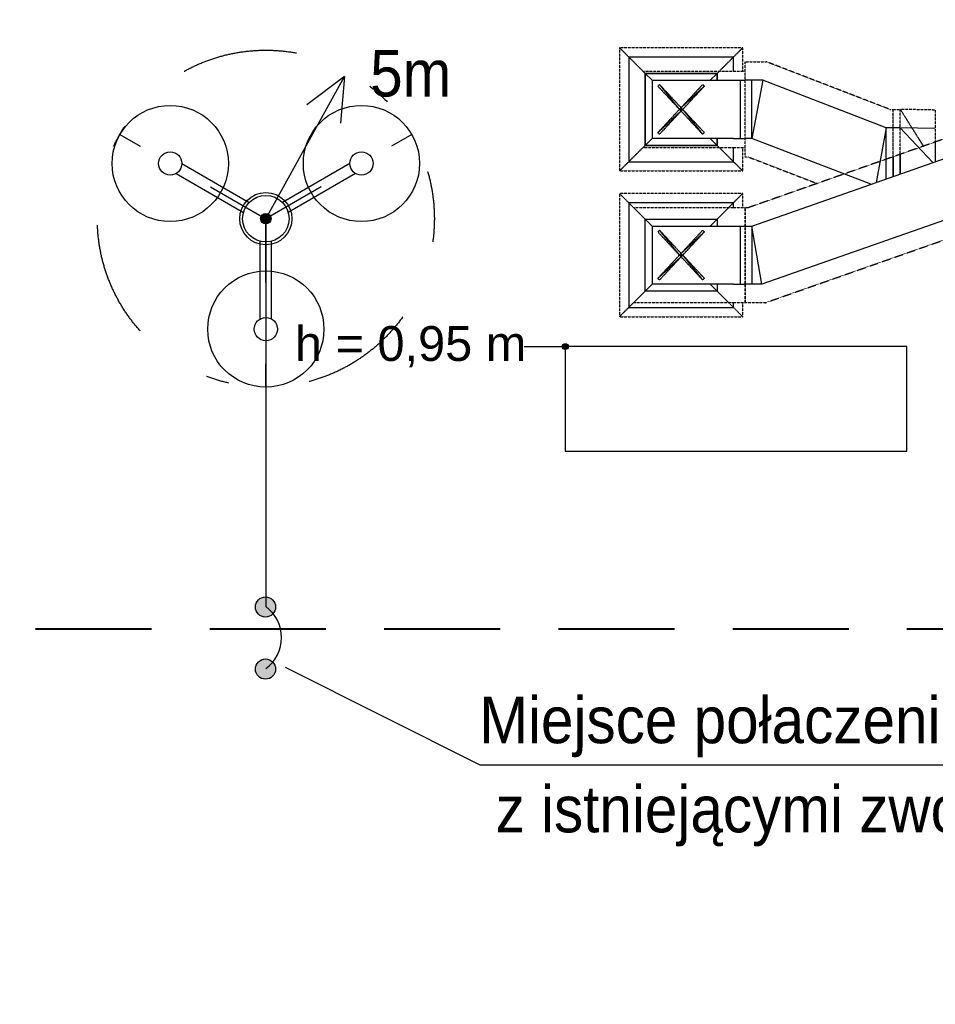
# Model space of a CAD drawing. Header units: millimetres. Extents: x -165365 to -33565, y 7406 to 103342.
# Tile 101 of 256: x -103572 to -99632, y 24757 to 28994. Entities that reach past the tile are written whole.
import ezdxf

# ---------------------------------------------------------------- set-up
doc = ezdxf.new("R2010")
doc.units = ezdxf.units.MM
doc.header["$MEASUREMENT"] = 0
for name, pattern in [('ACAD_ISO03W100', [150, 60, -90]), ('DASHED', [0.75, 0.5, -0.25]), ('DASHED2', [0.375, 0.25, -0.125]), ('DDS_LT8', [259.999998, 20, -69.999999, 100, -69.999999]), ('Wipeout_Contour', [1000, 0, -1000])]:
    doc.linetypes.add(name, pattern=pattern)
for name, color, linetype in [('___INST__AR_podstawy', 3, 'Continuous'), ('ELEK CIENKIE', 80, 'Continuous'), ('ELEK ODGROMÓWKA', 214, 'Continuous'), ('ELEK OPIS', 140, 'Continuous'), ('FLUID-N4', 7, 'Continuous'), ('FLUID-N4-INS', 7, 'Continuous'), ('FLUID-W11', 7, 'Continuous'), ('FLUID-W11-INS', 7, 'Continuous'), ('Linia', 252, 'Continuous'), ('Słup', 252, 'Continuous'), ('Tekst', 252, 'Continuous')]:
    doc.layers.add(name, color=color, linetype=linetype)
doc.styles.add('Arial', font='arial.ttf')
doc.styles.add('Times new roman', font='arial.ttf')

# ---------------------------------------------------------------- blocks, each defined once
blk = doc.blocks.new('A$C67C5DD4D')
at = {"layer": 'Tekst', "insert": (52517.5, 9928.3), "char_height": 150, "attachment_point": 2, "style": 'Times new roman'}
blk.add_mtext('\\A1;{\\fArial|b0|i0|c0|p38;h = 0,95 m}', dxfattribs=at)
at = {"color": 254, "linetype": 'Wipeout_Contour', "lineweight": 0, "ltscale": 413808.543756}
blk.add_wipeout([(53183.2, 9840), (53183.2, 9390), (54653.2, 9390), (54653.2, 9840)], dxfattribs=at).dxf.layer = 'Słup'
at = {"layer": 'Linia', "linetype": 'Continuous'}
blk.add_hatch(color=256, dxfattribs=at).paths.add_polyline_path([(53195.7, 9840), (53194.8, 9844.8), (53192, 9848.8), (53188, 9851.5), (53183.2, 9852.5), (53178.4, 9851.5), (53174.4, 9848.8), (53171.7, 9844.8), (53170.7, 9840), (53171.7, 9835.2), (53174.4, 9831.2), (53178.4, 9828.5), (53183.2, 9827.5), (53188, 9828.5), (53192, 9831.2), (53194.8, 9835.2)])
at = {"layer": 'Linia'}
blk.add_line((53006.4, 9840), (53170.7, 9840), dxfattribs=at)
blk.add_circle((53183.2, 9840), 12.5, dxfattribs=at)
at = {"layer": 'Słup'}
for p, q in [((53183.2, 9840), (53183.2, 9390)), ((54653.2, 9840), (53183.2, 9840)), ((54653.2, 9390), (54653.2, 9840)), ((53183.2, 9390), (54653.2, 9390))]:
    blk.add_line(p, q, dxfattribs=at)
blk = doc.blocks.new('spód iglica')
at = {"layer": 'ELEK ODGROMÓWKA', "color": 7, "linetype": 'DDS_LT8'}
for p in [(-10292.73, 36525.09), (-10041.58, 36525.09), (-10167.16, 36307.59)]:
    blk.add_line(p, (-10167.16, 36452.59), dxfattribs=at)
at = {"layer": 'ELEK ODGROMÓWKA', "color": 7}
for p, q in [((-10239.43, 36500.09), (-10181.43, 36466.6)), ((-10094.88, 36500.09), (-10152.89, 36466.6)), ((-10244.43, 36491.43), (-10186.43, 36457.94)), ((-10089.88, 36491.43), (-10147.89, 36457.94)), ((-10172.16, 36366.25), (-10172.16, 36433.23)), ((-10162.16, 36366.25), (-10162.16, 36433.23))]:
    blk.add_line(p, q, dxfattribs=at)
at = {"layer": 'ELEK ODGROMÓWKA', "color": 7, "linetype": 'DDS_LT8'}
blk.add_circle((-10167.16, 36452.59), 145, dxfattribs=at)
at = {"layer": 'ELEK ODGROMÓWKA', "color": 7}
for centre, radius in [((-10249.43, 36500.09), 50), ((-10084.88, 36500.09), 50), ((-10249.43, 36500.09), 10), ((-10084.88, 36500.09), 10), ((-10167.16, 36452.59), 20), ((-10167.16, 36357.59), 50), ((-10167.16, 36357.59), 10)]:
    blk.add_circle(centre, radius, dxfattribs=at)
blk = doc.blocks.new('iglica')
at = {"layer": 'ELEK ODGROMÓWKA'}
blk.add_hatch(color=256, dxfattribs=at).paths.add_polyline_path([(1043.59, -4064.29, 1), (1039.09, -4064.29, 1)])
for p, q in [((1041.34, -4064.29), (1075.18, -4003.1)), ((1075.18, -4003.1), (1059.04, -4015.3)), ((1075.18, -4003.1), (1073.42, -4023.25))]:
    blk.add_line(p, q, dxfattribs=at)
for radius in [11.25, 2.25]:
    blk.add_circle((1041.34, -4064.29), radius, dxfattribs=at)

msp = doc.modelspace()

# ---------------------------------------------------------------- block references
msp.add_blockref('A$C67C5DD4D', (-154407.14734, 17746.99902))

# ---------------------------------------------------------------- next in the draw order: hatches: boundary and pattern name
at = {"layer": 'ELEK ODGROMÓWKA'}
h = msp.add_hatch(color=256, dxfattribs=at)
h.dxf.hatch_style = 1
h.paths.add_polyline_path([(-102470.49162, 26466.50663, -1), (-102557.22347, 26466.50663, -1)])
h = msp.add_hatch(color=256, dxfattribs=at)
h.dxf.hatch_style = 1
h.paths.add_polyline_path([(-102470.49162, 26199.52463, -1), (-102557.22347, 26199.52463, -1)])

# ---------------------------------------------------------------- next in the draw order: linework, layer by layer
at = {"layer": '___INST__AR_podstawy', "color": 10, "linetype": 'DASHED2', "lineweight": 40, "ltscale": 2000}
msp.add_lwpolyline([(-111010, 36271.93996), (-108753.94409, 36271.93996), (-108753.94409, 26371.93996), (-94733.94409, 26371.93996), (-94733.94409, 36271.93996), (-101924.79535, 36271.93996), (-101924.79535, 43385.96436), (-111010, 43385.96436), (-111010, 36271.93996), (-110728.63052, 36271.93996)], dxfattribs=at)
at = {"layer": 'ELEK CIENKIE', "color": 232, "linetype": 'ACAD_ISO03W100', "ltscale": 3}
msp.add_circle((-102512.5, 28196.39876), 7540, dxfattribs=at)
at = {"layer": 'ELEK ODGROMÓWKA'}
msp.add_line((-102512.5, 28137.47688), (-102512.5, 26468.47688), dxfattribs=at)
for centre in [(-102513.85755, 26466.50663), (-102513.85755, 26199.52463)]:
    msp.add_circle(centre, 43.36592, dxfattribs=at)
at = {"layer": 'ELEK ODGROMÓWKA', "ltscale": 0.5}
msp.add_arc((-102611.44092, 26334.98588), 166.16002, 306.54511969, 53.45488031, dxfattribs=at)
at = {"layer": 'ELEK OPIS'}
for p, q in [((-101590.77893, 25785.6727), (-102427.5, 26205.6523)), ((-97645.91132, 25785.6727), (-101590.77893, 25785.6727))]:
    msp.add_line(p, q, dxfattribs=at)
at = {"layer": 'FLUID-N4', "linetype": 'ByBlock', "extrusion": (-2.44929e-16, -1, -1.83697e-16)}
for p, q in [((-100500.80584, 28832.82387, 4075), (-100950.80584, 28832.82387, 4075)), ((-100950.80584, 28832.82387, 4075), (-100950.80584, 28382.82387, 4075)), ((-100500.80584, 28772.82387, 4075), (-100500.80584, 28832.82387, 4075)), ((-100880.80584, 28762.82387, 4075), (-100890.80584, 28772.82387, 4075)), ((-100570.80584, 28762.82387, 4075), (-100560.80584, 28772.82387, 4075)), ((-100850.80584, 28732.82387, 4075), (-100880.80584, 28762.82387, 4075)), ((-100600.80584, 28732.82387, 4075), (-100570.80584, 28762.82387, 4075)), ((-100850.80584, 28482.82387, 4075), (-100880.80584, 28452.82387, 4075)), ((-100570.80584, 28452.82387, 4075), (-100600.80584, 28482.82387, 4075)), ((-100880.80584, 28452.82387, 4075), (-100890.80584, 28442.82387, 4075)), ((-100560.80584, 28442.82387, 4075), (-100570.80584, 28452.82387, 4075)), ((-100500.80584, 28382.82387, 4075), (-100500.80584, 28442.82387, 4075)), ((-100950.80584, 28382.82387, 4075), (-100500.80584, 28382.82387, 4075))]:
    msp.add_line(p, q, dxfattribs=at)
at = {"layer": 'FLUID-N4', "linetype": 'Continuous', "extrusion": (-2.44929e-16, -1, -1.83697e-16)}
for p, q in [((-100570.80584, 28762.82387, 4075), (-100880.80584, 28762.82387, 4075)), ((-100880.80584, 28762.82387, 4075), (-100880.80584, 28452.82387, 4075)), ((-100570.80584, 28732.82387, 4075), (-100570.80584, 28762.82387, 4075)), ((-100570.80584, 28452.82387, 4075), (-100570.80584, 28482.82387, 4075)), ((-100880.80584, 28452.82387, 4075), (-100570.80584, 28452.82387, 4075))]:
    msp.add_line(p, q, dxfattribs=at)
at = {"layer": 'FLUID-N4', "linetype": 'ByBlock', "extrusion": (3.67394e-16, 1, -6.12323e-17)}
for p, q in [((-100850.80584, 28732.82387, 4800), (-100880.80584, 28762.82387, 4800)), ((-100850.80584, 28732.82387, 4800), (-100500.80584, 28732.82387, 4800)), ((-100850.80584, 28732.82387, 4800), (-100850.80584, 28482.82387, 4800)), ((-100570.80584, 28762.82387, 4800), (-100600.80584, 28732.82387, 4800)), ((-100500.80584, 28732.82387, 4800), (-100450.80584, 28732.82387, 4800)), ((-100880.80584, 28452.82387, 4800), (-100850.80584, 28482.82387, 4800)), ((-100500.80584, 28482.82387, 4800), (-100850.80584, 28482.82387, 4800)), ((-100570.80584, 28452.82387, 4800), (-100600.80584, 28482.82387, 4800)), ((-100500.80584, 28482.82387, 4800), (-100450.80584, 28482.82387, 4800))]:
    msp.add_line(p, q, dxfattribs=at)
at = {"layer": 'FLUID-N4', "linetype": 'Continuous', "extrusion": (3.67394e-16, 1, -6.12323e-17)}
for p, q in [((-100880.80584, 28452.82387, 4800), (-100880.80584, 28762.82387, 4800)), ((-100880.80584, 28762.82387, 4800), (-100570.80584, 28762.82387, 4800)), ((-100570.80584, 28762.82387, 4800), (-100570.80584, 28732.82387, 4800)), ((-100470.80584, 28482.82387, 4800), (-100470.80584, 28732.82387, 4800)), ((-100570.80584, 28482.82387, 4800), (-100570.80584, 28452.82387, 4800)), ((-100570.80584, 28452.82387, 4800), (-100880.80584, 28452.82387, 4800))]:
    msp.add_line(p, q, dxfattribs=at)
at = {"layer": 'FLUID-N4', "linetype": 'ByBlock', "extrusion": (1.22465e-16, 0, -1)}
for p, q in [((-100374.26048, 28732.82387, 4850), (-100450.80584, 28732.82387, 4850)), ((-99842.80584, 28527.82387, 4850), (-100374.26048, 28732.82387, 4850)), ((-99812.80584, 28527.82387, 4850), (-99842.80584, 28527.82387, 4850)), ((-100420.80584, 28482.82387, 4850), (-100450.80584, 28482.82387, 4850)), ((-99909.02943, 28285.41443, 4850), (-100420.80584, 28482.82387, 4850))]:
    msp.add_line(p, q, dxfattribs=at)
at = {"layer": 'FLUID-N4', "linetype": 'Continuous', "extrusion": (1.22465e-16, 0, -1)}
for p, q in [((-100374.26048, 28732.82387, 4850), (-100420.80584, 28482.82387, 4850)), ((-100420.80584, 28482.82387, 4850), (-100420.80584, 28732.82387, 4850)), ((-99842.80584, 28527.82387, 4850), (-99886.46154, 28293.34455, 4850)), ((-99842.80584, 28308.68469, 4850), (-99842.80584, 28527.82387, 4850)), ((-99812.80584, 28319.22637, 4850), (-99812.80584, 28404.02164, 4850))]:
    msp.add_line(p, q, dxfattribs=at)
at = {"layer": 'FLUID-N4', "linetype": 'ByBlock', "extrusion": (0, -1, -1.83697e-16)}
msp.add_line((-99783.07496, 28527.90238, 4850), (-99813.07496, 28527.90238, 4850), dxfattribs=at)
at = {"layer": 'FLUID-N4', "linetype": 'Continuous', "extrusion": (0, -1, -1.83697e-16)}
for p, q in [((-99783.07496, 28527.90238, 4850), (-99642.91486, 28378.92426, 4850)), ((-99632.07496, 28524.90238, 4850), (-99783.07496, 28527.90238, 4850)), ((-99632.07496, 28467.52832, 4850), (-99632.07496, 28382.73328, 4850)), ((-99813.07496, 28403.92707, 4850), (-99813.07496, 28319.13181, 4850)), ((-99783.07496, 28329.67349, 4850), (-99783.07496, 28414.46875, 4850)), ((-99783.07496, 28414.46875, 4850), (-99783.07496, 28329.67349, 4850))]:
    msp.add_line(p, q, dxfattribs=at)
at = {"layer": 'FLUID-N4-INS', "linetype": 'DASHED', "extrusion": (-2.44929e-16, -1, -1.83697e-16)}
for p, q in [((-100890.80584, 28772.82387, 4075), (-100990.80584, 28872.82387, 4075)), ((-100990.80584, 28872.82387, 4075), (-100990.80584, 28342.82387, 4075)), ((-100460.80584, 28872.82387, 4075), (-100990.80584, 28872.82387, 4075)), ((-100560.80584, 28772.82387, 4075), (-100460.80584, 28872.82387, 4075)), ((-100460.80584, 28772.82387, 4075), (-100460.80584, 28872.82387, 4075)), ((-100890.80584, 28442.82387, 4075), (-100990.80584, 28342.82387, 4075)), ((-100460.80584, 28342.82387, 4075), (-100560.80584, 28442.82387, 4075)), ((-100460.80584, 28342.82387, 4075), (-100460.80584, 28442.82387, 4075)), ((-100990.80584, 28342.82387, 4075), (-100460.80584, 28342.82387, 4075))]:
    msp.add_line(p, q, dxfattribs=at)
at = {"layer": 'FLUID-N4-INS', "linetype": 'DASHED', "extrusion": (1.22465e-16, 0, -1)}
for p, q in [((-100450.80584, 28402.82387, 4850), (-100450.80584, 28812.82387, 4850)), ((-100450.80584, 28812.82387, 4850), (-100359.36597, 28812.82387, 4850)), ((-99827.91133, 28607.82387, 4850), (-100359.36597, 28812.82387, 4850)), ((-99827.91133, 28607.82387, 4850), (-99812.80584, 28607.82387, 4850)), ((-99812.80584, 28404.02164, 4850), (-99812.80584, 28607.82387, 4850)), ((-100435.70036, 28402.82387, 4850), (-100450.80584, 28402.82387, 4850)), ((-100435.70036, 28402.82387, 4850), (-100140.38913, 28288.91236, 4850))]:
    msp.add_line(p, q, dxfattribs=at)
at = {"layer": 'FLUID-N4-INS', "linetype": 'DASHED', "extrusion": (3.67394e-16, 1, -6.12323e-17)}
for p, q in [((-100890.80584, 28772.82387, 4800), (-100500.80584, 28772.82387, 4800)), ((-100500.80584, 28772.82387, 4800), (-100450.80584, 28772.82387, 4800)), ((-100500.80584, 28442.82387, 4800), (-100890.80584, 28442.82387, 4800)), ((-100450.80584, 28442.82387, 4800), (-100500.80584, 28442.82387, 4800))]:
    msp.add_line(p, q, dxfattribs=at)
at = {"layer": 'FLUID-N4-INS', "linetype": 'DASHED', "extrusion": (0, -1, -1.83697e-16)}
for p, q in [((-99813.07496, 28403.92707, 4850), (-99813.07496, 28607.90238, 4850)), ((-99813.07496, 28607.90238, 4850), (-99783.07496, 28607.90238, 4850)), ((-99783.07496, 28414.46875, 4850), (-99783.07496, 28607.90238, 4850)), ((-99632.07496, 28604.90238, 4850), (-99783.07496, 28607.90238, 4850)), ((-99783.07496, 28607.90238, 4850), (-99683.57742, 28449.43113, 4850)), ((-99632.07496, 28604.90238, 4850), (-99632.07496, 28467.54665, 4850)), ((-99632.07496, 28467.54665, 4850), (-99632.07496, 28467.52832, 4850))]:
    msp.add_line(p, q, dxfattribs=at)
at = {"layer": 'FLUID-W11', "linetype": 'ByBlock'}
for p, q in [((-100420.80584, 28105.58165, 5387.42663), (-99430.45141, 28453.58165, 5387.42663)), ((-99387.80584, 28203.58165, 5387.42663), (-100378.16028, 27855.58165, 5387.42663)), ((-100450.80584, 28105.58165, 5387.42663), (-100420.80584, 28105.58165, 5387.42663)), ((-100378.16028, 27855.58165, 5387.42663), (-100450.80584, 27855.58165, 5387.42663))]:
    msp.add_line(p, q, dxfattribs=at)
at = {"layer": 'FLUID-W11', "linetype": 'ByBlock', "extrusion": (-2.44929e-16, -1, -1.83697e-16)}
for p, q in [((-100500.80584, 28205.75422, 4075), (-100950.80584, 28205.75422, 4075)), ((-100950.80584, 28205.75422, 4075), (-100950.80584, 27755.75422, 4075)), ((-100880.80584, 28135.75422, 4075), (-100930.80584, 28185.75422, 4075)), ((-100570.80584, 28135.75422, 4075), (-100520.80584, 28185.75422, 4075)), ((-100500.80584, 28185.58165, 4075), (-100500.80584, 28205.75422, 4075)), ((-100880.80584, 27825.75422, 4075), (-100930.80584, 27775.75422, 4075)), ((-100520.80584, 27775.75422, 4075), (-100570.80584, 27825.75422, 4075)), ((-100950.80584, 27755.75422, 4075), (-100500.80584, 27755.75422, 4075)), ((-100500.80584, 27755.75422, 4075), (-100500.80584, 27775.58165, 4075))]:
    msp.add_line(p, q, dxfattribs=at)
at = {"layer": 'FLUID-W11', "linetype": 'Continuous', "extrusion": (0, -1, -1.83697e-16)}
msp.add_line((-100880.80584, 28135.75422, 4843.50161), (-100570.80584, 28135.75422, 4843.50161), dxfattribs=at)
at = {"layer": 'FLUID-W11', "linetype": 'ByBlock', "extrusion": (3.67394e-16, 1, -6.12323e-17)}
for p, q in [((-100850.80584, 28105.58165, 5337.42663), (-100880.80584, 28135.58165, 5337.42663)), ((-100570.80584, 28135.58165, 5337.42663), (-100600.80584, 28105.58165, 5337.42663)), ((-100850.80584, 28105.58165, 5337.42663), (-100500.80584, 28105.58165, 5337.42663)), ((-100850.80584, 28105.58165, 5337.42663), (-100850.80584, 27855.58165, 5337.42663)), ((-100500.80584, 28105.58165, 5337.42663), (-100450.80584, 28105.58165, 5337.42663)), ((-100880.80584, 27825.58165, 5337.42663), (-100850.80584, 27855.58165, 5337.42663)), ((-100500.80584, 27855.58165, 5337.42663), (-100850.80584, 27855.58165, 5337.42663)), ((-100570.80584, 27825.58165, 5337.42663), (-100600.80584, 27855.58165, 5337.42663)), ((-100500.80584, 27855.58165, 5337.42663), (-100450.80584, 27855.58165, 5337.42663))]:
    msp.add_line(p, q, dxfattribs=at)
at = {"layer": 'FLUID-W11', "linetype": 'Continuous', "extrusion": (3.67394e-16, 1, -6.12323e-17)}
for p, q in [((-100880.80584, 27825.58165, 5337.42663), (-100880.80584, 28135.58165, 5337.42663)), ((-100880.80584, 28135.58165, 5337.42663), (-100570.80584, 28135.58165, 5337.42663)), ((-100570.80584, 28135.58165, 5337.42663), (-100570.80584, 28105.58165, 5337.42663)), ((-100470.80584, 27855.58165, 5337.42663), (-100470.80584, 28105.58165, 5337.42663)), ((-100570.80584, 27855.58165, 5337.42663), (-100570.80584, 27825.58165, 5337.42663)), ((-100570.80584, 27825.58165, 5337.42663), (-100880.80584, 27825.58165, 5337.42663))]:
    msp.add_line(p, q, dxfattribs=at)
at = {"layer": 'FLUID-W11', "linetype": 'Continuous'}
for p, q in [((-100378.16028, 27855.58165, 5387.42663), (-100420.80584, 28105.58165, 5387.42663)), ((-100420.80584, 28105.58165, 5387.42663), (-100420.80584, 27855.58165, 5387.42663))]:
    msp.add_line(p, q, dxfattribs=at)
at = {"layer": 'FLUID-W11-INS', "linetype": 'DASHED'}
for p, q in [((-99444.09799, 28533.58165, 5387.42663), (-100434.45242, 28185.58165, 5387.42663)), ((-100450.80584, 28185.58165, 5387.42663), (-100434.45242, 28185.58165, 5387.42663)), ((-100450.80584, 27775.58165, 5387.42663), (-100450.80584, 28185.58165, 5387.42663)), ((-100364.5137, 27775.58165, 5387.42663), (-99374.15926, 28123.58165, 5387.42663)), ((-100364.5137, 27775.58165, 5387.42663), (-100450.80584, 27775.58165, 5387.42663))]:
    msp.add_line(p, q, dxfattribs=at)
at = {"layer": 'FLUID-W11-INS', "linetype": 'DASHED', "extrusion": (-2.44929e-16, -1, -1.83697e-16)}
for p, q in [((-100930.80584, 28185.75422, 4075), (-100990.80584, 28245.75422, 4075)), ((-100990.80584, 28245.75422, 4075), (-100990.80584, 27715.75422, 4075)), ((-100460.80584, 28245.75422, 4075), (-100990.80584, 28245.75422, 4075)), ((-100520.80584, 28185.75422, 4075), (-100460.80584, 28245.75422, 4075)), ((-100460.80584, 28185.58165, 4075), (-100460.80584, 28245.75422, 4075)), ((-100930.80584, 27775.75422, 4075), (-100990.80584, 27715.75422, 4075)), ((-100460.80584, 27715.75422, 4075), (-100520.80584, 27775.75422, 4075)), ((-100460.80584, 27715.75422, 4075), (-100460.80584, 27775.58165, 4075)), ((-100990.80584, 27715.75422, 4075), (-100460.80584, 27715.75422, 4075))]:
    msp.add_line(p, q, dxfattribs=at)
at = {"layer": 'FLUID-W11-INS', "linetype": 'DASHED', "extrusion": (3.67394e-16, 1, -6.12323e-17)}
for p, q in [((-100930.80584, 28185.58165, 5337.42663), (-100500.80584, 28185.58165, 5337.42663)), ((-100500.80584, 28185.58165, 5337.42663), (-100450.80584, 28185.58165, 5337.42663)), ((-100450.80584, 28185.58165, 5337.42663), (-100450.80584, 27775.58165, 5337.42663)), ((-100500.80584, 27775.58165, 5337.42663), (-100930.80584, 27775.58165, 5337.42663)), ((-100450.80584, 27775.58165, 5337.42663), (-100500.80584, 27775.58165, 5337.42663))]:
    msp.add_line(p, q, dxfattribs=at)

# ---------------------------------------------------------------- next in the draw order: block references
at = {"layer": 'ELEK ODGROMÓWKA', "xscale": 5, "yscale": 5, "zscale": 5}
msp.add_blockref('spód iglica', (-51676.71673, -154125.47716), dxfattribs=at)
at = {"layer": 'ELEK ODGROMÓWKA', "ltscale": 0.2, "xscale": 10, "yscale": 10, "zscale": 10}
msp.add_blockref('iglica', (-112925.89248, 68780.38833), dxfattribs=at)

# ---------------------------------------------------------------- next in the draw order: texts
at = {"layer": 'ELEK OPIS', "style": 'Arial', "width": 0.9}
for s, p in [('5m', (-102063.63928, 28663.09429)), ('Miejsce połaczenia projektowanych ', (-101594.06614, 25880.47446)), (' z istniejącymi zwodami poziomymi', (-101594.06614, 25496.88975))]:
    msp.add_text(s, height=200, dxfattribs=at).set_placement(p)

# ---------------------------------------------------------------- next in the draw order: meshes
at = {"layer": 'FLUID-N4-INS', "linetype": 'DASHED'}
mesh = msp.add_polyface(dxfattribs=at)
corners = [(-100725.80584, 28600.75281, 3575), (-100818.73477, 28500.75281, 3575), (-100825.80584, 28507.82387, 3575), (-100732.87691, 28607.82387, 3575), (-100825.80584, 28707.82387, 3575), (-100818.73477, 28714.89494, 3575), (-100725.80584, 28614.89494, 3575), (-100632.87691, 28714.89494, 3575), (-100625.80584, 28707.82387, 3575), (-100718.73477, 28607.82387, 3575), (-100625.80584, 28507.82387, 3575), (-100632.87691, 28500.75281, 3575)]
mesh.append_faces([[corners[k] for k in face] for face in [(3, 4, 5), (3, 5, 6), (6, 0, 3), (0, 1, 2), (0, 2, 3), (9, 10, 11), (9, 11, 0), (0, 6, 9), (6, 7, 8), (6, 8, 9)]], dxfattribs={"vtx0": -1, "vtx1": -1, "vtx2": -1})
at = {"layer": 'FLUID-W11-INS', "linetype": 'DASHED'}
mesh = msp.add_polyface(dxfattribs=at)
corners = [(-100725.80584, 27973.68316, 3575), (-100818.73477, 27873.68316, 3575), (-100825.80584, 27880.75422, 3575), (-100732.87691, 27980.75422, 3575), (-100825.80584, 28080.75422, 3575), (-100818.73477, 28087.82529, 3575), (-100725.80584, 27987.82529, 3575), (-100632.87691, 28087.82529, 3575), (-100625.80584, 28080.75422, 3575), (-100718.73477, 27980.75422, 3575), (-100625.80584, 27880.75422, 3575), (-100632.87691, 27873.68316, 3575)]
mesh.append_faces([[corners[k] for k in face] for face in [(3, 4, 5), (3, 5, 6), (6, 0, 3), (0, 1, 2), (0, 2, 3), (9, 10, 11), (9, 11, 0), (0, 6, 9), (6, 7, 8), (6, 8, 9)]], dxfattribs={"vtx0": -1, "vtx1": -1, "vtx2": -1})

doc.saveas('drawing.dxf')
